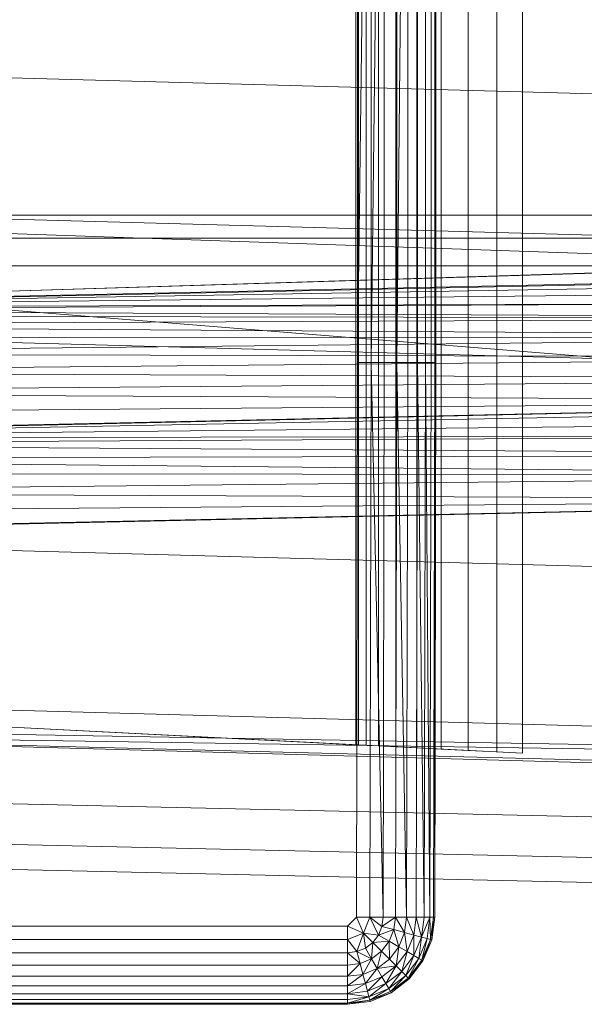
# Model space of a CAD drawing. Header units: metres. Extents: x 397.7 to 427.5, y 12.6 to 28.4.
# Tile 63 of 124: x 407.6477 to 407.7428, y 26.1113 to 26.277. Entities that reach past the tile are written whole.
import ezdxf

# ---------------------------------------------------------------- set-up
doc = ezdxf.new("R2010")
doc.units = ezdxf.units.M
doc.layers.add('A-DETL-____-MBND', color=7, linetype='Continuous', lineweight=18)

# ---------------------------------------------------------------- blocks, each defined once
blk = doc.blocks.new('Family - Inodor P5-151873-08_CLI_AIRE_P5')
at = {"layer": 'A-DETL-____-MBND', "color": 253, "true_color": 0xaaaaaa}
for p, q in [((0.16489, 0.38826), (0.16489, 0.01465)), ((0.16489, 0.38826), (0.16489, 0.01465)), ((0.16188, 0.3615), (0.16187, 0.04318)), ((0.16598, 0.36171), (0.16598, 0.04297)), ((0.17052, 0.36194), (0.17052, 0.04274)), ((0.17536, 0.36218), (0.17536, 0.04249)), ((0.17966, 0.04228), (0.17966, 0.3624)), ((0.15161, 0.36098), (0.15161, 0.0437)), ((0.15205, 0.361), (0.15205, 0.04368)), ((0.15334, 0.36106), (0.15334, 0.04361)), ((0.15546, 0.36117), (0.15546, 0.04351)), ((0.15833, 0.36132), (0.15833, 0.04336)), ((0.15191, 0.10805), (0.15191, 0.29485)), ((0.15191, 0.29485), (0.15191, 0.10805)), ((0.15419, 0.29485), (0.15191, 0.10805)), ((0.15191, 0.10805), (0.15191, 0.29485)), ((0.15191, 0.10805), (0.15419, 0.29485)), ((0.15419, 0.10805), (0.15419, 0.29485)), ((0.15641, 0.29485), (0.15419, 0.10805)), ((0.15419, 0.10805), (0.15419, 0.29485)), ((0.15419, 0.10805), (0.15419, 0.29485)), ((0.15419, 0.10805), (0.15641, 0.29485)), ((0.15641, 0.10805), (0.15641, 0.29485)), ((0.15641, 0.10805), (0.15641, 0.29485)), ((0.15641, 0.10805), (0.15641, 0.29485)), ((0.15849, 0.10805), (0.15849, 0.29485)), ((0.15849, 0.29485), (0.15849, 0.10805)), ((0.16037, 0.29485), (0.15849, 0.10805)), ((0.15849, 0.10805), (0.15849, 0.29485)), ((0.15849, 0.10805), (0.16037, 0.29485)), ((0.16037, 0.10805), (0.16037, 0.29485)), ((0.16037, 0.10805), (0.16037, 0.29485)), ((0.16037, 0.10805), (0.16037, 0.29485)), ((0.162, 0.10805), (0.162, 0.29485)), ((0.162, 0.29485), (0.162, 0.10805)), ((0.162, 0.10805), (0.162, 0.29485)), ((0.16332, 0.10805), (0.16332, 0.29485)), ((0.16332, 0.29485), (0.16332, 0.10805)), ((0.16332, 0.10805), (0.16332, 0.29485)), ((0.16429, 0.10805), (0.16429, 0.29485)), ((0.16429, 0.29485), (0.16429, 0.10805)), ((0.16429, 0.10805), (0.16429, 0.29485)), ((0.16489, 0.10805), (0.16489, 0.29485)), ((0.16489, 0.29485), (0.16489, 0.10805)), ((0.16489, 0.10805), (0.16489, 0.29485)), ((0.16509, 0.29485), (0.16509, 0.10805)), ((0.16509, 0.29485), (0.16509, 0.10805)), ((0.51095, 0.14444), (0.00127, 0.15852)), ((0.51095, 0.12067), (0.00127, 0.13475)), ((0.52327, 0.1334), (0.00127, 0.11723)), ((0.00186, 0.13288), (0.28176, 0.13288)), ((0.28176, 0.13288), (0.00186, 0.13288)), ((0.28176, 0.13288), (0.00186, 0.13288)), ((0.28176, 0.13288), (0.00186, 0.13288)), ((0.28176, 0.12326), (0.00186, 0.13288)), ((0.28176, 0.12326), (0.00186, 0.13288)), ((0.00187, 0.11726), (0.52327, 0.1334)), ((0.00187, 0.11726), (0.52327, 0.1334)), ((0.00187, 0.11726), (0.51154, 0.13288)), ((0.00187, 0.11726), (0.51154, 0.13288)), ((0.00186, 0.12899), (0.28176, 0.12899)), ((0.28176, 0.12899), (0.00186, 0.12899)), ((0.00186, 0.12431), (0.28176, 0.12431)), ((0.28176, 0.12431), (0.00186, 0.12431)), ((0.28175, 0.10165), (0.00186, 0.12431)), ((0.28175, 0.10165), (0.00186, 0.12431)), ((0.00187, 0.11726), (0.28176, 0.12326)), ((0.00187, 0.11726), (0.28176, 0.12326)), ((0.28176, 0.12326), (0.00187, 0.11726)), ((0.00187, 0.11726), (0.28176, 0.12326)), ((0.28176, 0.12295), (0.00187, 0.11726)), ((0.00187, 0.11726), (0.28176, 0.12295)), ((0.28176, 0.12197), (0.00187, 0.11726)), ((0.00187, 0.11726), (0.28176, 0.12197)), ((0.28176, 0.12037), (0.00187, 0.11726)), ((0.00187, 0.11726), (0.28176, 0.12037)), ((0.28176, 0.11819), (0.00187, 0.11726)), ((0.00187, 0.11694), (0.28176, 0.11819)), ((0.00187, 0.11726), (0.28176, 0.11819)), ((0.00187, 0.11694), (0.28176, 0.11819)), ((0.28176, 0.11552), (0.00187, 0.11694)), ((0.28176, 0.11552), (0.00187, 0.11694)), ((0.28176, 0.11552), (0.00187, 0.11596)), ((0.28176, 0.11552), (0.00187, 0.11596)), ((0.28176, 0.11552), (0.00187, 0.11436)), ((0.00187, 0.11436), (0.28176, 0.11552)), ((0.51095, 0.09991), (0.00127, 0.11399)), ((0.28176, 0.11242), (0.00187, 0.11436)), ((0.28176, 0.11242), (0.00187, 0.11436)), ((0.28176, 0.11242), (0.00187, 0.11219)), ((0.00187, 0.10951), (0.28176, 0.11242)), ((0.00187, 0.11219), (0.28176, 0.11242)), ((0.00187, 0.10951), (0.28176, 0.11242)), ((0.28176, 0.10898), (0.00187, 0.10951)), ((0.28176, 0.10898), (0.00187, 0.10951)), ((0.28176, 0.10898), (0.00187, 0.10641)), ((0.00187, 0.10641), (0.28176, 0.10898)), ((0.15171, 0.01465), (0.15191, 0.10805)), ((0.15191, 0.10805), (0.15171, 0.01465)), ((0.15191, 0.10805), (0.15171, 0.01465)), ((0.15419, 0.10805), (0.15191, 0.10805)), ((0.15419, 0.10805), (0.15191, 0.10805)), ((0.15419, 0.10805), (0.15399, 0.01465)), ((0.15419, 0.10805), (0.15399, 0.01465)), ((0.15399, 0.01465), (0.15419, 0.10805)), ((0.15641, 0.10805), (0.15419, 0.10805)), ((0.15641, 0.10805), (0.15419, 0.10805)), ((0.15621, 0.01465), (0.15419, 0.10805)), ((0.15621, 0.01465), (0.15419, 0.10805)), ((0.15641, 0.10805), (0.15621, 0.01465)), ((0.15641, 0.10805), (0.15621, 0.01465)), ((0.15641, 0.10805), (0.15621, 0.01465)), ((0.15641, 0.10805), (0.15849, 0.10805)), ((0.15849, 0.10805), (0.15641, 0.10805)), ((0.15849, 0.10805), (0.15829, 0.01465)), ((0.15849, 0.10805), (0.15829, 0.01465)), ((0.15829, 0.01465), (0.15849, 0.10805)), ((0.16037, 0.10805), (0.15849, 0.10805)), ((0.16037, 0.10805), (0.15849, 0.10805)), ((0.16017, 0.01465), (0.15849, 0.10805)), ((0.16017, 0.01465), (0.15849, 0.10805)), ((0.16037, 0.10805), (0.16017, 0.01465)), ((0.16037, 0.10805), (0.16017, 0.01465)), ((0.16037, 0.10805), (0.16017, 0.01465)), ((0.16037, 0.10805), (0.162, 0.10805)), ((0.162, 0.10805), (0.16037, 0.10805)), ((0.162, 0.10805), (0.1618, 0.01465)), ((0.162, 0.10805), (0.1618, 0.01465)), ((0.1618, 0.01465), (0.162, 0.10805)), ((0.16332, 0.10805), (0.162, 0.10805)), ((0.162, 0.10805), (0.16332, 0.10805)), ((0.16332, 0.10805), (0.162, 0.10805)), ((0.16312, 0.01465), (0.162, 0.10805)), ((0.16312, 0.01465), (0.162, 0.10805)), ((0.16332, 0.10805), (0.16312, 0.01465)), ((0.16332, 0.10805), (0.16312, 0.01465)), ((0.16312, 0.01465), (0.16332, 0.10805)), ((0.16429, 0.10805), (0.16332, 0.10805)), ((0.16332, 0.10805), (0.16429, 0.10805)), ((0.16429, 0.10805), (0.16332, 0.10805)), ((0.16409, 0.01465), (0.16332, 0.10805)), ((0.16409, 0.01465), (0.16332, 0.10805)), ((0.16429, 0.10805), (0.16409, 0.01465)), ((0.16429, 0.10805), (0.16409, 0.01465)), ((0.16429, 0.10805), (0.16409, 0.01465)), ((0.16489, 0.10805), (0.16429, 0.10805)), ((0.16429, 0.10805), (0.16489, 0.10805)), ((0.16489, 0.10805), (0.16429, 0.10805)), ((0.16489, 0.10805), (0.16469, 0.01465)), ((0.16489, 0.10805), (0.16469, 0.01465)), ((0.16469, 0.01465), (0.16489, 0.10805)), ((0.16509, 0.10805), (0.16489, 0.10805)), ((0.16509, 0.10805), (0.16489, 0.01465)), ((0.16489, 0.10805), (0.16509, 0.10805)), ((0.16509, 0.10805), (0.16489, 0.01465)), ((0.16509, 0.10805), (0.16489, 0.10805)), ((0.16489, 0.01465), (0.16489, 0.10805)), ((0.16489, 0.01465), (0.16489, 0.10805)), ((0.28176, 0.10533), (0.00187, 0.10641)), ((0.28176, 0.10533), (0.00187, 0.10641)), ((0.28176, 0.10533), (0.00187, 0.10298)), ((0.00187, 0.10298), (0.28176, 0.10533)), ((0.28176, 0.10156), (0.00187, 0.10298)), ((0.28176, 0.10156), (0.00187, 0.10298)), ((0.28176, 0.10156), (0.00127, 0.09542)), ((0.28176, 0.10156), (0.00187, 0.09932)), ((0.00187, 0.09555), (0.28176, 0.10156)), ((0.00187, 0.09932), (0.28176, 0.10156)), ((0.00187, 0.09555), (0.28176, 0.10156)), ((0.28175, 0.10165), (0.00192, 0.09531)), ((0.00192, 0.09531), (0.28175, 0.10165)), ((0.28181, 0.10065), (0.00192, 0.09531)), ((0.00192, 0.09531), (0.28181, 0.10065)), ((0.28181, 0.0982), (0.00192, 0.09531)), ((0.00192, 0.09531), (0.28181, 0.0982)), ((0.28181, 0.09576), (0.00192, 0.09531)), ((0.00192, 0.09431), (0.28181, 0.09576)), ((0.00192, 0.09531), (0.28181, 0.09576)), ((0.00192, 0.09431), (0.28181, 0.09576)), ((0.28181, 0.09248), (0.00192, 0.09431)), ((0.28181, 0.09248), (0.00192, 0.09431)), ((0.28181, 0.09248), (0.00192, 0.09185)), ((0.00192, 0.09185), (0.28181, 0.09248)), ((0.28181, 0.08906), (0.00192, 0.09185)), ((0.28181, 0.08906), (0.00192, 0.09185)), ((0.28181, 0.08906), (0.00192, 0.08942)), ((0.28181, 0.08906), (0.00192, 0.08942)), ((0.28181, 0.08906), (0.00192, 0.08614)), ((0.00192, 0.08614), (0.28181, 0.08906)), ((0.28181, 0.08497), (0.00127, 0.07882)), ((0.28181, 0.08497), (0.00192, 0.08614)), ((0.28181, 0.08497), (0.00192, 0.08614)), ((0.28181, 0.08497), (0.00192, 0.08272)), ((0.00192, 0.07896), (0.28181, 0.08497)), ((0.00192, 0.08272), (0.28181, 0.08497)), ((0.00192, 0.07896), (0.28181, 0.08497)), ((0.51095, 0.06488), (0.00127, 0.07896)), ((0.51095, 0.03799), (0.00127, 0.05207)), ((0.01521, 0.05064), (0.15161, 0.0437)), ((0.17966, 0.04228), (0.01521, 0.05064)), ((0.51095, 0.03799), (0.00127, 0.04712)), ((0.51095, 0.03799), (0.00127, 0.04594)), ((0.51095, 0.03305), (0.00127, 0.04594)), ((0.51095, 0.03186), (0.00127, 0.04594)), ((0.15161, 0.0437), (0.15205, 0.04368)), ((0.15205, 0.04368), (0.15334, 0.04361)), ((0.15334, 0.04361), (0.15546, 0.04351)), ((0.15546, 0.04351), (0.15833, 0.04336)), ((0.15833, 0.04336), (0.16187, 0.04318)), ((0.16187, 0.04318), (0.16598, 0.04297)), ((0.16598, 0.04297), (0.17052, 0.04274)), ((0.17052, 0.04274), (0.17536, 0.04249)), ((0.17536, 0.04249), (0.17966, 0.04228)), ((0.00056, 0.03582), (0.31998, 0.0287)), ((0.00056, 0.03582), (0.31998, 0.0287)), ((0.00022, 0.02899), (0.31971, 0.02187)), ((0.00022, 0.02899), (0.31971, 0.02187)), ((0, 0.02477), (0.31954, 0.01764)), ((0, 0.02477), (0.31954, 0.01764)), ((0.15171, 0.01465), (0.15024, 0.01318)), ((0.15171, 0.01465), (0.15024, 0.01318)), ((0.15024, 0.01318), (0.15171, 0.01465)), ((0.15399, 0.01465), (0.15171, 0.01465)), ((0.15289, 0.012), (0.15171, 0.01465)), ((0.15399, 0.01465), (0.15171, 0.01465)), ((0.15289, 0.012), (0.15171, 0.01465)), ((0.15399, 0.01465), (0.15289, 0.012)), ((0.15289, 0.012), (0.15399, 0.01465)), ((0.15621, 0.01465), (0.15399, 0.01465)), ((0.156, 0.01311), (0.15399, 0.01465)), ((0.15621, 0.01465), (0.15399, 0.01465)), ((0.156, 0.01311), (0.15399, 0.01465)), ((0.15399, 0.01465), (0.15621, 0.01465)), ((0.156, 0.01311), (0.15399, 0.01465)), ((0.15541, 0.01167), (0.15399, 0.01465)), ((0.15541, 0.01167), (0.15399, 0.01465)), ((0.15621, 0.01465), (0.156, 0.01311)), ((0.15829, 0.01465), (0.156, 0.01311)), ((0.156, 0.01311), (0.15621, 0.01465)), ((0.156, 0.01311), (0.15621, 0.01465)), ((0.156, 0.01311), (0.15829, 0.01465)), ((0.15829, 0.01465), (0.15621, 0.01465)), ((0.15829, 0.01465), (0.15621, 0.01465)), ((0.15829, 0.01465), (0.15621, 0.01465)), ((0.15829, 0.01465), (0.15801, 0.01257)), ((0.15801, 0.01257), (0.15829, 0.01465)), ((0.15801, 0.01257), (0.15829, 0.01465)), ((0.16017, 0.01465), (0.15829, 0.01465)), ((0.16017, 0.01465), (0.15829, 0.01465)), ((0.16017, 0.01465), (0.15829, 0.01465)), ((0.15983, 0.01208), (0.15829, 0.01465)), ((0.15983, 0.01208), (0.15829, 0.01465)), ((0.16017, 0.01465), (0.15983, 0.01208)), ((0.16017, 0.01465), (0.15983, 0.01208)), ((0.15983, 0.01208), (0.16017, 0.01465)), ((0.1618, 0.01465), (0.16017, 0.01465)), ((0.1618, 0.01465), (0.16017, 0.01465)), ((0.1618, 0.01465), (0.16017, 0.01465)), ((0.1614, 0.01166), (0.16017, 0.01465)), ((0.1614, 0.01166), (0.16017, 0.01465)), ((0.1618, 0.01465), (0.1614, 0.01166)), ((0.1618, 0.01465), (0.1614, 0.01166)), ((0.1614, 0.01166), (0.1618, 0.01465)), ((0.16312, 0.01465), (0.1618, 0.01465)), ((0.16312, 0.01465), (0.1618, 0.01465)), ((0.16312, 0.01465), (0.1618, 0.01465)), ((0.16268, 0.01132), (0.1618, 0.01465)), ((0.16268, 0.01132), (0.1618, 0.01465)), ((0.16312, 0.01465), (0.16268, 0.01132)), ((0.16312, 0.01465), (0.16268, 0.01132)), ((0.16409, 0.01465), (0.16268, 0.01132)), ((0.16268, 0.01132), (0.16312, 0.01465)), ((0.16268, 0.01132), (0.16409, 0.01465)), ((0.16409, 0.01465), (0.16312, 0.01465)), ((0.16409, 0.01465), (0.16312, 0.01465)), ((0.16409, 0.01465), (0.16312, 0.01465)), ((0.16409, 0.01465), (0.16362, 0.01106)), ((0.16362, 0.01106), (0.16409, 0.01465)), ((0.16362, 0.01106), (0.16409, 0.01465)), ((0.16469, 0.01465), (0.16409, 0.01465)), ((0.16469, 0.01465), (0.16409, 0.01465)), ((0.16469, 0.01465), (0.16409, 0.01465)), ((0.16419, 0.01091), (0.16409, 0.01465)), ((0.16419, 0.01091), (0.16409, 0.01465)), ((0.16469, 0.01465), (0.16419, 0.01091)), ((0.16469, 0.01465), (0.16419, 0.01091)), ((0.16419, 0.01091), (0.16469, 0.01465)), ((0.16489, 0.01465), (0.16439, 0.01086)), ((0.16489, 0.01465), (0.16439, 0.01086)), ((0.16489, 0.01465), (0.16439, 0.01086)), ((0.16489, 0.01465), (0.16439, 0.01086)), ((0.16439, 0.01086), (0.16469, 0.01465)), ((0.16439, 0.01086), (0.16469, 0.01465)), ((0.16489, 0.01465), (0.16469, 0.01465)), ((0.16489, 0.01465), (0.16469, 0.01465)), ((0.16489, 0.01465), (0.16469, 0.01465)), ((0.15024, 0.01318), (0.01521, 0.01318)), ((0.01521, 0.01318), (0.15024, 0.01318)), ((0.15024, 0.01318), (0.01521, 0.01318)), ((0.15289, 0.012), (0.15024, 0.01318)), ((0.15024, 0.0109), (0.15024, 0.01318)), ((0.15289, 0.012), (0.15024, 0.01318)), ((0.15024, 0.01318), (0.15024, 0.0109)), ((0.15289, 0.012), (0.15024, 0.0109)), ((0.15024, 0.0109), (0.15289, 0.012)), ((0.15178, 0.00888), (0.15289, 0.012)), ((0.15178, 0.00888), (0.15289, 0.012)), ((0.15541, 0.01167), (0.15289, 0.012)), ((0.15446, 0.01043), (0.15289, 0.012)), ((0.15322, 0.00948), (0.15289, 0.012)), ((0.15541, 0.01167), (0.15289, 0.012)), ((0.15541, 0.01167), (0.15289, 0.012)), ((0.15446, 0.01043), (0.15289, 0.012)), ((0.15446, 0.01043), (0.15289, 0.012)), ((0.15322, 0.00948), (0.15289, 0.012)), ((0.15322, 0.00948), (0.15289, 0.012)), ((0.15541, 0.01167), (0.15446, 0.01043)), ((0.15541, 0.01167), (0.15446, 0.01043)), ((0.15446, 0.01043), (0.15541, 0.01167)), ((0.156, 0.01311), (0.15541, 0.01167)), ((0.156, 0.01311), (0.15541, 0.01167)), ((0.15541, 0.01167), (0.156, 0.01311)), ((0.15801, 0.01257), (0.15541, 0.01167)), ((0.15541, 0.01167), (0.15801, 0.01257)), ((0.15721, 0.01062), (0.15541, 0.01167)), ((0.15721, 0.01062), (0.15541, 0.01167)), ((0.15721, 0.01062), (0.15541, 0.01167)), ((0.15801, 0.01257), (0.156, 0.01311)), ((0.15801, 0.01257), (0.156, 0.01311)), ((0.15801, 0.01257), (0.156, 0.01311)), ((0.15801, 0.01257), (0.15721, 0.01062)), ((0.15721, 0.01062), (0.15801, 0.01257)), ((0.15721, 0.01062), (0.15801, 0.01257)), ((0.15983, 0.01208), (0.15801, 0.01257)), ((0.15983, 0.01208), (0.15801, 0.01257)), ((0.15983, 0.01208), (0.15801, 0.01257)), ((0.15884, 0.00968), (0.15801, 0.01257)), ((0.15884, 0.00968), (0.15801, 0.01257)), ((0.15983, 0.01208), (0.15884, 0.00968)), ((0.15983, 0.01208), (0.15884, 0.00968)), ((0.15884, 0.00968), (0.15983, 0.01208)), ((0.1614, 0.01166), (0.15983, 0.01208)), ((0.1614, 0.01166), (0.15983, 0.01208)), ((0.1614, 0.01166), (0.15983, 0.01208)), ((0.16025, 0.00887), (0.15983, 0.01208)), ((0.16025, 0.00887), (0.15983, 0.01208)), ((0.1614, 0.01166), (0.16025, 0.00887)), ((0.1614, 0.01166), (0.16025, 0.00887)), ((0.16025, 0.00887), (0.1614, 0.01166)), ((0.16139, 0.00821), (0.1614, 0.01166)), ((0.16139, 0.00821), (0.1614, 0.01166)), ((0.16268, 0.01132), (0.1614, 0.01166)), ((0.16268, 0.01132), (0.1614, 0.01166)), ((0.16268, 0.01132), (0.1614, 0.01166)), ((0.15024, 0.0109), (0.01521, 0.0109)), ((0.01521, 0.0109), (0.15024, 0.0109)), ((0.15024, 0.0109), (0.01521, 0.0109)), ((0.15178, 0.00888), (0.15024, 0.0109)), ((0.15024, 0.00868), (0.15024, 0.0109)), ((0.15178, 0.00888), (0.15024, 0.0109)), ((0.15178, 0.00888), (0.15024, 0.0109)), ((0.15024, 0.00868), (0.15024, 0.0109)), ((0.15024, 0.0109), (0.15024, 0.00868)), ((0.15446, 0.01043), (0.15322, 0.00948)), ((0.15446, 0.01043), (0.15322, 0.00948)), ((0.15322, 0.00948), (0.15446, 0.01043)), ((0.15426, 0.00768), (0.15446, 0.01043)), ((0.15426, 0.00768), (0.15446, 0.01043)), ((0.15721, 0.01062), (0.15446, 0.01043)), ((0.15446, 0.01043), (0.15721, 0.01062)), ((0.15593, 0.00896), (0.15446, 0.01043)), ((0.15593, 0.00896), (0.15446, 0.01043)), ((0.15593, 0.00896), (0.15446, 0.01043)), ((0.15721, 0.01062), (0.15593, 0.00896)), ((0.15593, 0.00896), (0.15721, 0.01062)), ((0.15593, 0.00896), (0.15721, 0.01062)), ((0.15884, 0.00968), (0.15721, 0.01062)), ((0.15884, 0.00968), (0.15721, 0.01062)), ((0.15884, 0.00968), (0.15721, 0.01062)), ((0.15726, 0.00763), (0.15721, 0.01062)), ((0.15726, 0.00763), (0.15721, 0.01062)), ((0.16268, 0.01132), (0.16139, 0.00821)), ((0.16268, 0.01132), (0.16139, 0.00821)), ((0.16139, 0.00821), (0.16268, 0.01132)), ((0.16223, 0.00772), (0.16268, 0.01132)), ((0.16223, 0.00772), (0.16268, 0.01132)), ((0.16362, 0.01106), (0.16223, 0.00772)), ((0.16362, 0.01106), (0.16223, 0.00772)), ((0.16223, 0.00772), (0.16362, 0.01106)), ((0.16362, 0.01106), (0.16268, 0.01132)), ((0.16362, 0.01106), (0.16268, 0.01132)), ((0.16362, 0.01106), (0.16268, 0.01132)), ((0.16275, 0.00743), (0.16362, 0.01106)), ((0.16275, 0.00743), (0.16362, 0.01106)), ((0.16419, 0.01091), (0.16275, 0.00743)), ((0.16419, 0.01091), (0.16275, 0.00743)), ((0.16275, 0.00743), (0.16419, 0.01091)), ((0.16292, 0.00733), (0.16419, 0.01091)), ((0.16292, 0.00733), (0.16419, 0.01091)), ((0.16439, 0.01086), (0.16292, 0.00733)), ((0.16439, 0.01086), (0.16292, 0.00733)), ((0.16439, 0.01086), (0.16292, 0.00733)), ((0.16439, 0.01086), (0.16292, 0.00733)), ((0.16419, 0.01091), (0.16362, 0.01106)), ((0.16419, 0.01091), (0.16362, 0.01106)), ((0.16419, 0.01091), (0.16362, 0.01106)), ((0.16439, 0.01086), (0.16419, 0.01091)), ((0.16439, 0.01086), (0.16419, 0.01091)), ((0.16439, 0.01086), (0.16419, 0.01091)), ((0.15024, 0.00868), (0.01521, 0.00868)), ((0.01521, 0.00868), (0.15024, 0.00868)), ((0.15024, 0.00868), (0.01521, 0.00868)), ((0.15178, 0.00888), (0.15024, 0.00868)), ((0.15178, 0.00888), (0.15024, 0.00868)), ((0.15024, 0.00868), (0.15178, 0.00888)), ((0.15024, 0.0066), (0.15024, 0.00868)), ((0.15232, 0.00687), (0.15024, 0.00868)), ((0.15024, 0.00868), (0.15024, 0.0066)), ((0.15232, 0.00687), (0.15024, 0.00868)), ((0.15024, 0.0066), (0.15024, 0.00868)), ((0.15322, 0.00948), (0.15178, 0.00888)), ((0.15322, 0.00948), (0.15178, 0.00888)), ((0.15178, 0.00888), (0.15322, 0.00948)), ((0.15178, 0.00888), (0.15232, 0.00687)), ((0.15426, 0.00768), (0.15178, 0.00888)), ((0.15232, 0.00687), (0.15178, 0.00888)), ((0.15426, 0.00768), (0.15178, 0.00888)), ((0.15232, 0.00687), (0.15178, 0.00888)), ((0.15426, 0.00768), (0.15322, 0.00948)), ((0.15426, 0.00768), (0.15322, 0.00948)), ((0.15426, 0.00768), (0.15322, 0.00948)), ((0.15593, 0.00896), (0.15426, 0.00768)), ((0.15593, 0.00896), (0.15426, 0.00768)), ((0.15426, 0.00768), (0.15593, 0.00896)), ((0.1552, 0.00605), (0.15593, 0.00896)), ((0.1552, 0.00605), (0.15593, 0.00896)), ((0.15726, 0.00763), (0.15593, 0.00896)), ((0.15726, 0.00763), (0.15593, 0.00896)), ((0.15726, 0.00763), (0.15593, 0.00896)), ((0.15884, 0.00968), (0.15726, 0.00763)), ((0.15884, 0.00968), (0.15726, 0.00763)), ((0.15726, 0.00763), (0.15884, 0.00968)), ((0.15841, 0.00648), (0.15884, 0.00968)), ((0.15841, 0.00648), (0.15884, 0.00968)), ((0.16025, 0.00887), (0.15841, 0.00648)), ((0.16025, 0.00887), (0.15841, 0.00648)), ((0.15841, 0.00648), (0.16025, 0.00887)), ((0.16025, 0.00887), (0.15884, 0.00968)), ((0.16025, 0.00887), (0.15884, 0.00968)), ((0.16025, 0.00887), (0.15884, 0.00968)), ((0.15935, 0.00554), (0.16025, 0.00887)), ((0.15935, 0.00554), (0.16025, 0.00887)), ((0.16139, 0.00821), (0.16025, 0.00887)), ((0.16139, 0.00821), (0.16025, 0.00887)), ((0.16139, 0.00821), (0.16025, 0.00887)), ((0.15232, 0.00687), (0.15024, 0.0066)), ((0.15232, 0.00687), (0.15024, 0.0066)), ((0.15024, 0.00472), (0.15232, 0.00687)), ((0.15024, 0.0066), (0.15232, 0.00687)), ((0.15024, 0.00472), (0.15232, 0.00687)), ((0.15426, 0.00768), (0.15232, 0.00687)), ((0.15426, 0.00768), (0.15232, 0.00687)), ((0.15232, 0.00687), (0.15426, 0.00768)), ((0.15281, 0.00505), (0.15232, 0.00687)), ((0.15281, 0.00505), (0.15232, 0.00687)), ((0.15281, 0.00505), (0.15232, 0.00687)), ((0.15281, 0.00505), (0.15426, 0.00768)), ((0.15281, 0.00505), (0.15426, 0.00768)), ((0.1552, 0.00605), (0.15426, 0.00768)), ((0.1552, 0.00605), (0.15426, 0.00768)), ((0.1552, 0.00605), (0.15426, 0.00768)), ((0.15726, 0.00763), (0.1552, 0.00605)), ((0.15726, 0.00763), (0.1552, 0.00605)), ((0.1552, 0.00605), (0.15726, 0.00763)), ((0.15841, 0.00648), (0.15726, 0.00763)), ((0.15841, 0.00648), (0.15726, 0.00763)), ((0.15841, 0.00648), (0.15726, 0.00763)), ((0.16139, 0.00821), (0.15935, 0.00554)), ((0.16139, 0.00821), (0.15935, 0.00554)), ((0.15935, 0.00554), (0.16139, 0.00821)), ((0.16003, 0.00485), (0.16139, 0.00821)), ((0.16003, 0.00485), (0.16139, 0.00821)), ((0.16223, 0.00772), (0.16003, 0.00485)), ((0.16223, 0.00772), (0.16003, 0.00485)), ((0.16003, 0.00485), (0.16223, 0.00772)), ((0.16045, 0.00443), (0.16223, 0.00772)), ((0.16045, 0.00443), (0.16223, 0.00772)), ((0.16275, 0.00743), (0.16045, 0.00443)), ((0.16275, 0.00743), (0.16045, 0.00443)), ((0.16045, 0.00443), (0.16275, 0.00743)), ((0.1606, 0.00429), (0.16275, 0.00743)), ((0.1606, 0.00429), (0.16275, 0.00743)), ((0.16292, 0.00733), (0.1606, 0.00429)), ((0.16292, 0.00733), (0.1606, 0.00429)), ((0.16292, 0.00733), (0.1606, 0.00429)), ((0.16292, 0.00733), (0.1606, 0.00429)), ((0.16223, 0.00772), (0.16139, 0.00821)), ((0.16223, 0.00772), (0.16139, 0.00821)), ((0.16223, 0.00772), (0.16139, 0.00821)), ((0.16275, 0.00743), (0.16223, 0.00772)), ((0.16275, 0.00743), (0.16223, 0.00772)), ((0.16275, 0.00743), (0.16223, 0.00772)), ((0.16292, 0.00733), (0.16275, 0.00743)), ((0.16292, 0.00733), (0.16275, 0.00743)), ((0.16292, 0.00733), (0.16275, 0.00743)), ((0.15024, 0.0066), (0.01521, 0.0066)), ((0.01521, 0.0066), (0.15024, 0.0066)), ((0.15024, 0.0066), (0.01521, 0.0066)), ((0.15024, 0.00472), (0.15024, 0.0066)), ((0.15024, 0.00472), (0.15024, 0.0066)), ((0.15024, 0.0066), (0.15024, 0.00472)), ((0.15281, 0.00505), (0.15024, 0.00472)), ((0.15281, 0.00505), (0.15024, 0.00472)), ((0.15024, 0.00309), (0.15281, 0.00505)), ((0.15024, 0.00472), (0.15281, 0.00505)), ((0.15024, 0.00309), (0.15281, 0.00505)), ((0.1552, 0.00605), (0.15281, 0.00505)), ((0.1552, 0.00605), (0.15281, 0.00505)), ((0.15281, 0.00505), (0.1552, 0.00605)), ((0.15323, 0.00348), (0.15281, 0.00505)), ((0.15323, 0.00348), (0.15281, 0.00505)), ((0.15323, 0.00348), (0.15281, 0.00505)), ((0.15323, 0.00348), (0.1552, 0.00605)), ((0.15323, 0.00348), (0.1552, 0.00605)), ((0.15841, 0.00648), (0.1552, 0.00605)), ((0.1552, 0.00605), (0.15841, 0.00648)), ((0.15602, 0.00464), (0.1552, 0.00605)), ((0.15602, 0.00464), (0.1552, 0.00605)), ((0.15602, 0.00464), (0.1552, 0.00605)), ((0.15841, 0.00648), (0.15602, 0.00464)), ((0.15602, 0.00464), (0.15841, 0.00648)), ((0.15602, 0.00464), (0.15841, 0.00648)), ((0.15668, 0.0035), (0.15841, 0.00648)), ((0.15668, 0.0035), (0.15841, 0.00648)), ((0.15935, 0.00554), (0.15668, 0.0035)), ((0.15935, 0.00554), (0.15668, 0.0035)), ((0.15668, 0.0035), (0.15935, 0.00554)), ((0.15716, 0.00265), (0.15935, 0.00554)), ((0.15716, 0.00265), (0.15935, 0.00554)), ((0.15935, 0.00554), (0.15841, 0.00648)), ((0.15935, 0.00554), (0.15841, 0.00648)), ((0.15935, 0.00554), (0.15841, 0.00648)), ((0.16003, 0.00485), (0.15935, 0.00554)), ((0.16003, 0.00485), (0.15935, 0.00554)), ((0.16003, 0.00485), (0.15935, 0.00554)), ((0.15024, 0.00472), (0.01521, 0.00472)), ((0.01521, 0.00472), (0.15024, 0.00472)), ((0.15024, 0.00472), (0.01521, 0.00472)), ((0.15024, 0.00309), (0.15024, 0.00472)), ((0.15024, 0.00309), (0.15024, 0.00472)), ((0.15024, 0.00472), (0.15024, 0.00309)), ((0.15323, 0.00348), (0.15024, 0.00309)), ((0.15323, 0.00348), (0.15024, 0.00309)), ((0.15024, 0.00177), (0.15323, 0.00348)), ((0.15024, 0.00309), (0.15323, 0.00348)), ((0.15024, 0.00177), (0.15323, 0.00348)), ((0.15602, 0.00464), (0.15323, 0.00348)), ((0.15602, 0.00464), (0.15323, 0.00348)), ((0.15323, 0.00348), (0.15602, 0.00464)), ((0.15357, 0.00221), (0.15323, 0.00348)), ((0.15357, 0.00221), (0.15323, 0.00348)), ((0.15357, 0.00221), (0.15323, 0.00348)), ((0.15357, 0.00221), (0.15602, 0.00464)), ((0.15357, 0.00221), (0.15602, 0.00464)), ((0.15668, 0.0035), (0.15357, 0.00221)), ((0.15668, 0.0035), (0.15357, 0.00221)), ((0.15357, 0.00221), (0.15668, 0.0035)), ((0.15382, 0.00127), (0.15668, 0.0035)), ((0.15382, 0.00127), (0.15668, 0.0035)), ((0.15668, 0.0035), (0.15602, 0.00464)), ((0.15668, 0.0035), (0.15602, 0.00464)), ((0.15668, 0.0035), (0.15602, 0.00464)), ((0.15716, 0.00265), (0.15668, 0.0035)), ((0.15716, 0.00265), (0.15668, 0.0035)), ((0.15716, 0.00265), (0.15668, 0.0035)), ((0.16003, 0.00485), (0.15716, 0.00265)), ((0.16003, 0.00485), (0.15716, 0.00265)), ((0.15716, 0.00265), (0.16003, 0.00485)), ((0.15746, 0.00214), (0.16003, 0.00485)), ((0.15746, 0.00214), (0.16003, 0.00485)), ((0.16045, 0.00443), (0.15746, 0.00214)), ((0.16045, 0.00443), (0.15746, 0.00214)), ((0.15746, 0.00214), (0.16045, 0.00443)), ((0.1606, 0.00429), (0.15746, 0.00214)), ((0.15746, 0.00214), (0.1606, 0.00429)), ((0.1606, 0.00429), (0.15756, 0.00196)), ((0.1606, 0.00429), (0.15756, 0.00196)), ((0.1606, 0.00429), (0.15756, 0.00196)), ((0.15756, 0.00196), (0.1606, 0.00429)), ((0.16045, 0.00443), (0.16003, 0.00485)), ((0.16045, 0.00443), (0.16003, 0.00485)), ((0.16045, 0.00443), (0.16003, 0.00485)), ((0.1606, 0.00429), (0.16045, 0.00443)), ((0.1606, 0.00429), (0.16045, 0.00443)), ((0.1606, 0.00429), (0.16045, 0.00443)), ((0.15024, 0.00309), (0.01521, 0.00309)), ((0.01521, 0.00309), (0.15024, 0.00309)), ((0.15024, 0.00309), (0.01521, 0.00309)), ((0.15024, 0.00177), (0.01521, 0.00177)), ((0.01521, 0.00177), (0.15024, 0.00177)), ((0.15024, 0.00177), (0.01521, 0.00177)), ((0.15024, 0.00177), (0.15024, 0.00309)), ((0.15024, 0.00177), (0.15024, 0.00309)), ((0.15024, 0.00309), (0.15024, 0.00177)), ((0.15357, 0.00221), (0.15024, 0.00177)), ((0.15357, 0.00221), (0.15024, 0.00177)), ((0.15024, 0.00177), (0.15357, 0.00221)), ((0.15024, 0.0008), (0.15024, 0.00177)), ((0.15382, 0.00127), (0.15024, 0.00177)), ((0.15024, 0.00177), (0.15024, 0.0008)), ((0.15382, 0.00127), (0.15024, 0.00177)), ((0.15024, 0.0008), (0.15024, 0.00177)), ((0.15382, 0.00127), (0.15357, 0.00221)), ((0.15382, 0.00127), (0.15357, 0.00221)), ((0.15382, 0.00127), (0.15357, 0.00221)), ((0.15716, 0.00265), (0.15382, 0.00127)), ((0.15716, 0.00265), (0.15382, 0.00127)), ((0.15382, 0.00127), (0.15716, 0.00265)), ((0.15398, 0.00069), (0.15716, 0.00265)), ((0.15398, 0.00069), (0.15716, 0.00265)), ((0.15746, 0.00214), (0.15398, 0.00069)), ((0.15746, 0.00214), (0.15398, 0.00069)), ((0.15398, 0.00069), (0.15746, 0.00214)), ((0.15756, 0.00196), (0.15398, 0.00069)), ((0.15398, 0.00069), (0.15756, 0.00196)), ((0.15756, 0.00196), (0.15403, 0.0005)), ((0.15756, 0.00196), (0.15403, 0.0005)), ((0.15756, 0.00196), (0.15403, 0.0005)), ((0.15403, 0.0005), (0.15756, 0.00196)), ((0.15746, 0.00214), (0.15716, 0.00265)), ((0.15746, 0.00214), (0.15716, 0.00265)), ((0.15746, 0.00214), (0.15716, 0.00265)), ((0.15756, 0.00196), (0.15746, 0.00214)), ((0.15756, 0.00196), (0.15746, 0.00214)), ((0.15756, 0.00196), (0.15746, 0.00214)), ((0.15024, 0.0008), (0.01521, 0.0008)), ((0.01521, 0.0008), (0.15024, 0.0008)), ((0.15024, 0.0008), (0.01521, 0.0008)), ((0.15024, 0.0002), (0.01521, 0.0002)), ((0.01521, 0.0002), (0.15024, 0.0002)), ((0.15024, 0.0002), (0.01521, 0.0002)), ((0.15024, 0), (0.01521, 0)), ((0.15024, 0), (0.01521, 0)), ((0.15024, 0), (0.01521, 0)), ((0.01521, 0), (0.15024, 0)), ((0.15382, 0.00127), (0.15024, 0.0008)), ((0.15382, 0.00127), (0.15024, 0.0008)), ((0.15024, 0.0002), (0.15382, 0.00127)), ((0.15024, 0.0008), (0.15382, 0.00127)), ((0.15024, 0.0002), (0.15382, 0.00127)), ((0.15024, 0.0002), (0.15024, 0.0008)), ((0.15024, 0.0002), (0.15024, 0.0008)), ((0.15024, 0.0008), (0.15024, 0.0002)), ((0.15398, 0.00069), (0.15024, 0.0002)), ((0.15398, 0.00069), (0.15024, 0.0002)), ((0.15024, 0), (0.15398, 0.00069)), ((0.15024, 0), (0.15398, 0.00069)), ((0.15024, 0.0002), (0.15398, 0.00069)), ((0.15403, 0.0005), (0.15024, 0)), ((0.15403, 0.0005), (0.15024, 0)), ((0.15403, 0.0005), (0.15024, 0)), ((0.15403, 0.0005), (0.15024, 0)), ((0.15024, 0), (0.15024, 0.0002)), ((0.15024, 0), (0.15024, 0.0002)), ((0.15024, 0.0002), (0.15024, 0)), ((0.15398, 0.00069), (0.15382, 0.00127)), ((0.15398, 0.00069), (0.15382, 0.00127)), ((0.15398, 0.00069), (0.15382, 0.00127)), ((0.15403, 0.0005), (0.15398, 0.00069)), ((0.15403, 0.0005), (0.15398, 0.00069)), ((0.15403, 0.0005), (0.15398, 0.00069))]:
    blk.add_line(p, q, dxfattribs=at)
blk = doc.blocks.new('LONDR55-XX_ZZ-ARQ-CAA-M3D-Londres55_ifc-1-08_CLI_AIRE_P5')
at = {"layer": 'A-DETL-____-MBND', "color": 253, "lineweight": 18, "true_color": 0xaaaaaa}
blk.add_blockref('Family - Inodor P5-151873-08_CLI_AIRE_P5', (407.55268, 26.11126), dxfattribs=at)

msp = doc.modelspace()

# ---------------------------------------------------------------- block references
at = {"lineweight": 5}
msp.add_blockref('LONDR55-XX_ZZ-ARQ-CAA-M3D-Londres55_ifc-1-08_CLI_AIRE_P5', (0, 0), dxfattribs=at)

doc.saveas('drawing.dxf')
